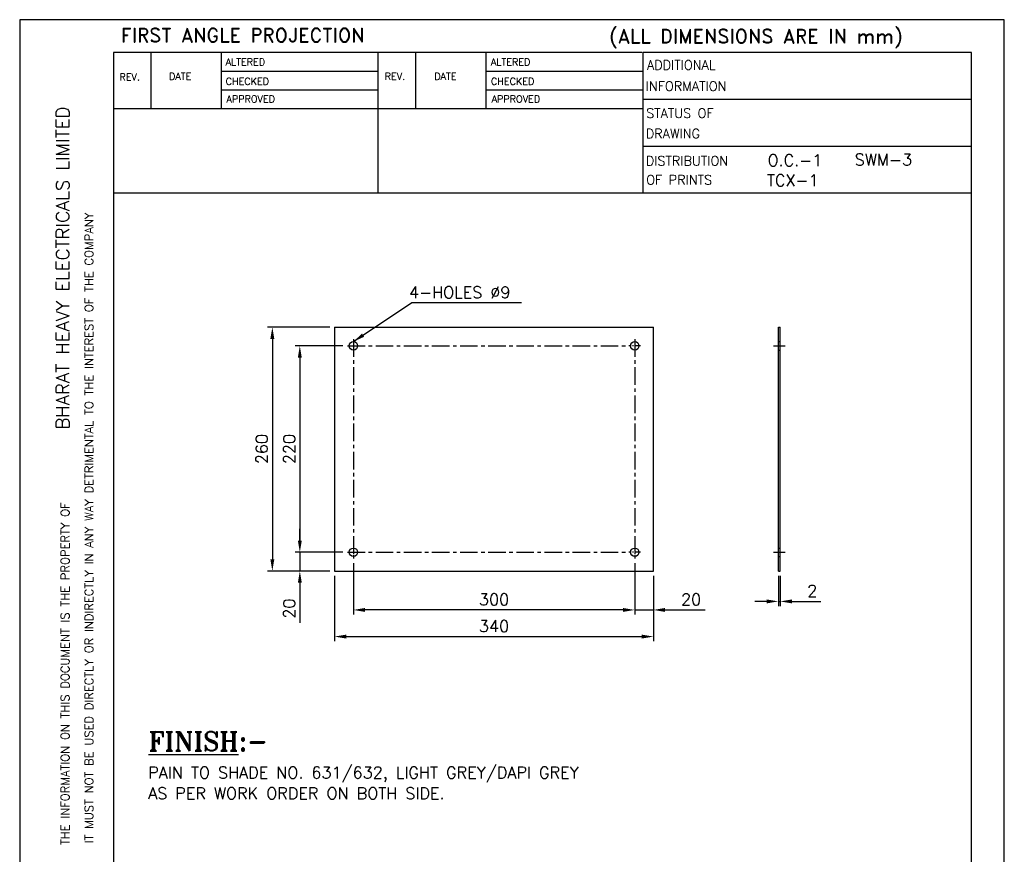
# Model space of a CAD drawing. Extents: x -1782 to -732, y 801 to 2286.
# Tile 4 of 4: x -1782 to -732, y 1397 to 2286. Entities that reach past the tile are written whole.
import ezdxf
from ezdxf.enums import TextEntityAlignment as Align

# ---------------------------------------------------------------- set-up
doc = ezdxf.new("R2010")
doc.units = 0
doc.linetypes.add('CENTER', pattern=[2, 1.25, -0.25, 0.25, -0.25])
doc.linetypes.add('HIDDEN', pattern=[0.375, 0.25, -0.125])
doc.layers.get('0').update_dxf_attribs({"linetype": 'CONTINUOUS'})
doc.layers.get('DEFPOINTS').update_dxf_attribs({"linetype": 'CONTINUOUS'})
doc.layers.add('1', color=3, linetype='CENTER', plot=False)
for name, color, linetype in [('DIM', 2, 'CONTINUOUS'), ('FOR', 7, 'CONTINUOUS'), ('HEEDAN', 4, 'HIDDEN'), ('TEXT', 2, 'CONTINUOUS')]:
    doc.layers.add(name, color=color, linetype=linetype)
doc.styles.add('ROMAND', font='romand')
doc.styles.add('ROMANS', font='romans')
doc.styles.add('ROMANT', font='romant.shx')
doc.styles.get("Standard").update_dxf_attribs({"font": 'txt.shx'})
doc.dimstyles.get("Standard").update_dxf_attribs({"dimscale": 7.5, "dimtxt": 2.5, "dimasz": 2.5, "dimexe": 1.25, "dimexo": 0.625, "dimgap": 1, "dimtad": 1, "dimdec": 4, "dimzin": 12, "dimdsep": 46, "dimtxsty": 'Standard', "dimcen": 0, "dimclrd": 256, "dimclre": 256, "dimclrt": 2, "dimadec": 0, "dimazin": 0, "dimtfac": 1, "dimtdec": 4, "dimtmove": 0, "dimatfit": 3, "dimfxl": 0, "dimtolj": 1, "dimtzin": 12, "dimarcsym": 0})

# ---------------------------------------------------------------- blocks, each defined once
blk = doc.blocks.new('A4')
for p, q in [((0, 297), (0, 0)), ((210, 297), (0, 297)), ((210, 0), (210, 297)), ((132.79, 290), (20, 290)), ((20, 290), (20, 7)), ((28, 290), (28, 278)), ((43, 290), (43, 277.99)), ((76.4, 290), (76.4, 260)), ((84.4, 290), (84.4, 277.98)), ((99.4, 290), (99.4, 277.98)), ((133, 260), (133, 290)), ((203, 290), (133, 290)), ((203, 7), (203, 290)), ((76.4, 285.99), (43, 285.99)), ((133, 285.97), (99.4, 285.98)), ((20, 282), (20, 282)), ((76.4, 281.99), (43, 281.99)), ((133, 281.97), (99.4, 281.98)), ((203, 280), (133, 280)), ((133, 277.97), (20, 278)), ((203, 270), (133, 270)), ((203, 260), (20, 260))]:
    blk.add_line(p, q)
at = {"layer": 'TEXT'}
for s, height, style, p in [('FIRST ANGLE PROJECTION', 3, 'ROMAND', (21.58, 292.18)), ('(ALL DIMENSIONS ARE IN mm)', 3, 'ROMAND', (125.77, 292.01)), ('ADDITIONAL', 2, 'ROMANS', (133.78, 286.34)), ('INFORMATION', 2, 'ROMANS', (133.51, 281.82)), ('STATUS OF ', 2, 'ROMANS', (133.62, 276.06)), ('DRAWING', 2, 'ROMANS', (133.53, 271.72)), ('DISTRIBUTION', 2, 'ROMANS', (133.53, 265.92)), ('OF PRINTS', 2, 'ROMANS', (133.62, 261.87))]:
    blk.add_text(s, height=height, dxfattribs=dict(at, style=style)).set_placement(p)
for s, p in [('ALTERED', (43.93, 287.22)), ('ALTERED', (100.5, 287.22)), ('DATE', (31.85, 284.2)), ('REV.', (77.85, 284.15)), ('DATE', (88.42, 284.2)), ('REV.', (21.28, 284.01)), ('CHECKED', (43.93, 283.12)), ('CHECKED', (100.5, 283.12)), ('APPROVED', (44.1, 279.35)), ('APPROVED', (100.66, 279.35))]:
    blk.add_text(s, height=1.5, dxfattribs=at).set_placement(p)
at = {"layer": 'TEXT', "style": 'ROMAND', "width": 0.868356}
blk.add_text('BHARAT HEAVY ELECTRICALS LIMITED', height=2.8, rotation=90, dxfattribs=at).set_placement((10.57, 209.62), (10.57, 278.51), align=Align.FIT)
at = {"layer": 'TEXT', "style": 'ROMAND'}
for s, p in [('IT MUST NOT BE USED DIRECTLY OR INDIRECTLY IN ANY WAY DETRIMENTAL TO THE INTEREST OF THE COMPANY', (15.67, 121.4)), ('THE INFORMATION ON THIS DOCUMENT IS THE PROPERTY OF', (10.59, 121.04))]:
    blk.add_text(s, height=1.8, rotation=90, dxfattribs=at).set_placement(p)
blk = doc.blocks.new('*D19')
at = {"layer": 'DEFPOINTS', "color": 0}
for p in [(-1425.9, 1711.9), (-1125.9, 1711.9), (-1425.9, 1657)]:
    blk.add_point(p, dxfattribs=at)
at = {"layer": 'DIM', "color": 2, "lineweight": -2}
for p, q in [((-1425.9, 1706.9), (-1425.9, 1652)), ((-1125.9, 1706.9), (-1125.9, 1652)), ((-1138.4, 1657), (-1413.4, 1657))]:
    blk.add_line(p, q, dxfattribs=at)
at = {"layer": 'DIM', "color": 2}
for points in [[(-1413.4, 1659.1), (-1413.4, 1654.9), (-1425.9, 1657)], [(-1138.4, 1659.1), (-1138.4, 1654.9), (-1125.9, 1657)]]:
    blk.add_solid(points, dxfattribs=at)
at = {"layer": 'DIM', "color": 2, "insert": (-1275.9, 1668.2), "char_height": 12.5, "attachment_point": 5, "style": 'ROMANS'}
blk.add_mtext('\\A1;300', dxfattribs=at)
blk = doc.blocks.new('*D20')
at = {"layer": 'DEFPOINTS', "color": 0}
for p in [(-1445.9, 1698.5), (-1105.9, 1698.5), (-1105.9, 1628.6)]:
    blk.add_point(p, dxfattribs=at)
at = {"layer": 'DIM', "color": 2, "lineweight": -2}
for p, q in [((-1445.9, 1693.5), (-1445.9, 1623.6)), ((-1105.9, 1693.5), (-1105.9, 1623.6)), ((-1433.4, 1628.6), (-1118.4, 1628.6))]:
    blk.add_line(p, q, dxfattribs=at)
at = {"layer": 'DIM', "color": 2}
for points in [[(-1433.4, 1630.7), (-1433.4, 1626.5), (-1445.9, 1628.6)], [(-1118.4, 1630.7), (-1118.4, 1626.5), (-1105.9, 1628.6)]]:
    blk.add_solid(points, dxfattribs=at)
at = {"layer": 'DIM', "color": 2, "insert": (-1275.9, 1639.8), "char_height": 12.5, "attachment_point": 5, "style": 'ROMANS'}
blk.add_mtext('\\A1;340', dxfattribs=at)
blk = doc.blocks.new('*D21')
at = {"layer": 'DEFPOINTS', "color": 0}
for p in [(-1483, 1718.5), (-1432.1, 1718.5), (-1445.9, 1698.5)]:
    blk.add_point(p, dxfattribs=at)
at = {"layer": 'DIM', "color": 2, "lineweight": -2}
for p, q in [((-1483, 1731), (-1483, 1743.5)), ((-1437.1, 1718.5), (-1488, 1718.5)), ((-1483, 1718.5), (-1483, 1698.5)), ((-1450.9, 1698.5), (-1488, 1698.5)), ((-1483, 1686), (-1483, 1643.3))]:
    blk.add_line(p, q, dxfattribs=at)
at = {"layer": 'DIM', "color": 2}
for points in [[(-1485.1, 1731), (-1480.9, 1731), (-1483, 1718.5)], [(-1485.1, 1686), (-1480.9, 1686), (-1483, 1698.5)]]:
    blk.add_solid(points, dxfattribs=at)
at = {"layer": 'DIM', "color": 2, "insert": (-1494.3, 1658.4), "char_height": 12.5, "attachment_point": 5, "rotation": 90, "style": 'ROMANS'}
blk.add_mtext('\\A1;20', dxfattribs=at)
blk = doc.blocks.new('*D22')
at = {"layer": 'DEFPOINTS', "color": 0}
for p in [(-1432.1, 1938.5), (-1483, 1718.5), (-1437.1, 1718.5)]:
    blk.add_point(p, dxfattribs=at)
at = {"layer": 'DIM', "color": 2, "lineweight": -2}
for p, q in [((-1437.1, 1938.5), (-1488, 1938.5)), ((-1483, 1926), (-1483, 1731)), ((-1442.1, 1718.5), (-1488, 1718.5))]:
    blk.add_line(p, q, dxfattribs=at)
at = {"layer": 'DIM', "color": 2}
for points in [[(-1485.1, 1926), (-1480.9, 1926), (-1483, 1938.5)], [(-1485.1, 1731), (-1480.9, 1731), (-1483, 1718.5)]]:
    blk.add_solid(points, dxfattribs=at)
at = {"layer": 'DIM', "color": 2, "insert": (-1494.3, 1828.5), "char_height": 12.5, "attachment_point": 5, "rotation": 90, "style": 'ROMANS'}
blk.add_mtext('\\A1;220', dxfattribs=at)
blk = doc.blocks.new('*D23')
at = {"layer": 'DEFPOINTS', "color": 0}
for p in [(-1125.9, 1711.9), (-1105.9, 1698.5), (-1105.9, 1657)]:
    blk.add_point(p, dxfattribs=at)
at = {"layer": 'DIM', "color": 2, "lineweight": -2}
for p, q in [((-1125.9, 1706.9), (-1125.9, 1652)), ((-1105.9, 1693.5), (-1105.9, 1652)), ((-1138.4, 1657), (-1150.9, 1657)), ((-1125.9, 1657), (-1105.9, 1657)), ((-1093.4, 1657), (-1050.6, 1657))]:
    blk.add_line(p, q, dxfattribs=at)
at = {"layer": 'DIM', "color": 2}
for points in [[(-1138.4, 1659.1), (-1138.4, 1654.9), (-1125.9, 1657)], [(-1093.4, 1659.1), (-1093.4, 1654.9), (-1105.9, 1657)]]:
    blk.add_solid(points, dxfattribs=at)
at = {"layer": 'DIM', "color": 2, "insert": (-1065.8, 1668.2), "char_height": 12.5, "attachment_point": 5, "style": 'ROMANS'}
blk.add_mtext('\\A1;20', dxfattribs=at)
blk = doc.blocks.new('*D24')
at = {"layer": 'DEFPOINTS', "color": 0}
for p in [(-972.7, 1698.5), (-970.7, 1698.5), (-970.7, 1666.1)]:
    blk.add_point(p, dxfattribs=at)
at = {"layer": 'DIM', "color": 2, "lineweight": -2}
for p, q in [((-972.7, 1693.5), (-972.7, 1661.1)), ((-970.7, 1693.5), (-970.7, 1661.1)), ((-985.2, 1666.1), (-997.7, 1666.1)), ((-972.7, 1666.1), (-970.7, 1666.1)), ((-958.2, 1666.1), (-927.3, 1666.1))]:
    blk.add_line(p, q, dxfattribs=at)
at = {"layer": 'DIM', "color": 2}
for points in [[(-985.2, 1668.2), (-985.2, 1664), (-972.7, 1666.1)], [(-958.2, 1668.2), (-958.2, 1664), (-970.7, 1666.1)]]:
    blk.add_solid(points, dxfattribs=at)
at = {"layer": 'DIM', "color": 2, "insert": (-936.5, 1677.3), "char_height": 12.5, "attachment_point": 5, "style": 'ROMANS'}
blk.add_mtext('\\A1;2', dxfattribs=at)
blk = doc.blocks.new('*D25')
at = {"layer": 'DEFPOINTS', "color": 0}
for p in [(-1445.9, 1958.5), (-1512.3, 1698.5), (-1445.9, 1698.5)]:
    blk.add_point(p, dxfattribs=at)
at = {"layer": 'DIM', "color": 2, "lineweight": -2}
for p, q in [((-1450.9, 1958.5), (-1517.3, 1958.5)), ((-1512.3, 1946), (-1512.3, 1711)), ((-1450.9, 1698.5), (-1517.3, 1698.5))]:
    blk.add_line(p, q, dxfattribs=at)
at = {"layer": 'DIM', "color": 2}
for points in [[(-1514.4, 1946), (-1510.2, 1946), (-1512.3, 1958.5)], [(-1514.4, 1711), (-1510.2, 1711), (-1512.3, 1698.5)]]:
    blk.add_solid(points, dxfattribs=at)
at = {"layer": 'DIM', "color": 2, "insert": (-1523.6, 1828.5), "char_height": 12.5, "attachment_point": 5, "rotation": 90, "style": 'ROMANS'}
blk.add_mtext('\\A1;260', dxfattribs=at)

msp = doc.modelspace()

# ---------------------------------------------------------------- linework, layer by layer
for p, q in [((-1445.87, 1958.5), (-1445.87, 1698.5)), ((-1445.87, 1958.5), (-1105.87, 1958.5)), ((-1105.87, 1698.5), (-1105.87, 1958.5)), ((-972.67, 1698.5), (-972.67, 1958.5)), ((-972.67, 1958.5), (-970.67, 1958.5)), ((-970.67, 1698.5), (-970.67, 1958.5)), ((-1445.87, 1698.5), (-1105.87, 1698.5)), ((-972.67, 1698.5), (-970.67, 1698.5))]:
    msp.add_line(p, q)
for centre in [(-1425.87, 1938.5), (-1125.87, 1938.5), (-1425.87, 1718.5), (-1125.87, 1718.5)]:
    msp.add_circle(centre, 4.5)
at = {"layer": '1', "ltscale": 15}
for p, q in [((-1425.87, 1945.63), (-1425.87, 1725.63)), ((-1125.87, 1945.63), (-1125.87, 1725.63)), ((-1432.11, 1938.5), (-1132.14, 1938.5)), ((-977.8, 1938.5), (-965.31, 1938.5)), ((-1432.11, 1718.5), (-1132.14, 1718.5)), ((-977.8, 1718.5), (-965.31, 1718.5))]:
    msp.add_line(p, q, dxfattribs=at)
at = {"layer": '1', "ltscale": 5}
for p, q in [((-1119.64, 1938.5), (-1132.14, 1938.5)), ((-1425.87, 1725.63), (-1425.87, 1711.93)), ((-1125.87, 1725.63), (-1125.87, 1711.93)), ((-1119.64, 1718.5), (-1132.14, 1718.5))]:
    msp.add_line(p, q, dxfattribs=at)
at = {"layer": 'DIM'}
msp.add_line((-1363.54, 1984.6), (-1246.72, 1984.6), dxfattribs=at)
at = {"layer": 'HEEDAN', "linetype": 'HIDDEN', "ltscale": 2}
for p, q in [((-972.67, 1943), (-970.67, 1943)), ((-972.67, 1934), (-970.67, 1934)), ((-972.67, 1723), (-970.67, 1723)), ((-972.67, 1714), (-970.67, 1714))]:
    msp.add_line(p, q, dxfattribs=at)

# ---------------------------------------------------------------- block references
at = {"layer": 'FOR', "xscale": 5, "yscale": 5, "zscale": 5}
msp.add_blockref('A4', (-1781.73, 801.21), dxfattribs=at)

# ---------------------------------------------------------------- texts
at = {"layer": 'TEXT', "linetype": 'Continuous'}
for s, p in [('O.C.-1', (-984.21, 2130.12)), ('SWM-3', (-891.18, 2130.83)), ('TCX-1', (-984.93, 2108.67))]:
    msp.add_text(s, height=12.5, dxfattribs=at).set_placement(p)
for s, height, style, p in [('4-HOLES %%c9', 12.5, 'ROMANS', (-1366.58, 1989.35)), ('%%uFINISH%%u:-', 20, 'ROMANT', (-1644.36, 1506.91)), ('PAIN TO SHADE NO. 631/632, LIGHT GREY/DAPI GREY', 12.5, 'ROMANS', (-1644.74, 1477.37)), ('AS PER WORK ORDER ON BOTH SIDE.', 12.5, 'ROMANS', (-1644.74, 1455.24))]:
    msp.add_text(s, height=height, dxfattribs=dict(at, style=style)).set_placement(p)

# ---------------------------------------------------------------- dimensions: what is measured, and where the dimension line sits
at = {"layer": 'DIM'}
for base, p1, p2, picture, middle in [((-1512.32, 1698.5), (-1445.87, 1958.5), (-1445.87, 1698.5), '*D25', (-1523.57, 1828.5)), ((-1483.02, 1718.5), (-1432.11, 1938.5), (-1437.11, 1718.5), '*D22', (-1494.27, 1828.5))]:
    dim = msp.add_linear_dim(base=base, p1=p1, p2=p2, angle=90, dimstyle='Standard', override={"dimscale": 5, "dimexe": 1, "dimexo": 1, "dimdec": 1, "dimtxsty": 'ROMANS', "dimclrd": 2, "dimclre": 2, "dimazin": 3, "dimtdec": 1}, dxfattribs=at)
    dim.commit()
    dim.dimension.update_dxf_attribs({"geometry": picture, "text_midpoint": middle})
dim = msp.add_linear_dim(base=(-1483.02, 1718.5), p1=(-1445.87, 1698.5), p2=(-1432.11, 1718.5), angle=90, dimstyle='Standard', override={"dimscale": 5, "dimexe": 1, "dimexo": 1, "dimdec": 1, "dimtxsty": 'ROMANS', "dimclrd": 2, "dimclre": 2, "dimazin": 3, "dimtdec": 1}, dxfattribs=at)
dim.commit()
dim.dimension.update_dxf_attribs({"geometry": '*D21', "text_midpoint": (-1483.02, 1658.38), "dimtype": 160})
for base, p1, p2, picture, middle in [((-1425.87, 1656.99), (-1125.87, 1711.93), (-1425.87, 1711.93), '*D19', (-1275.87, 1668.24)), ((-1105.87, 1656.99), (-1125.87, 1711.93), (-1105.87, 1698.5), '*D23', (-1065.75, 1668.24)), ((-1105.87, 1628.59), (-1445.87, 1698.5), (-1105.87, 1698.5), '*D20', (-1275.87, 1639.84)), ((-970.67, 1666.1), (-972.67, 1698.5), (-970.67, 1698.5), '*D24', (-936.5, 1677.35))]:
    dim = msp.add_linear_dim(base=base, p1=p1, p2=p2, dimstyle='Standard', override={"dimscale": 5, "dimexe": 1, "dimexo": 1, "dimdec": 1, "dimtxsty": 'ROMANS', "dimclrd": 2, "dimclre": 2, "dimazin": 3, "dimtdec": 1}, dxfattribs=at)
    dim.commit()
    dim.dimension.update_dxf_attribs({"geometry": picture, "text_midpoint": middle})

# ---------------------------------------------------------------- leaders
msp.add_leader([(-1425.87, 1943), (-1363.54, 1984.6)], dimstyle='Standard', override={"dimscale": 5, "dimexe": 1, "dimexo": 1, "dimgap": 1, "dimtad": 0, "dimdec": 1, "dimtxsty": 'ROMANS', "dimclrd": 2, "dimclre": 2, "dimazin": 3, "dimtdec": 1}, dxfattribs=at)

doc.saveas('drawing.dxf')
